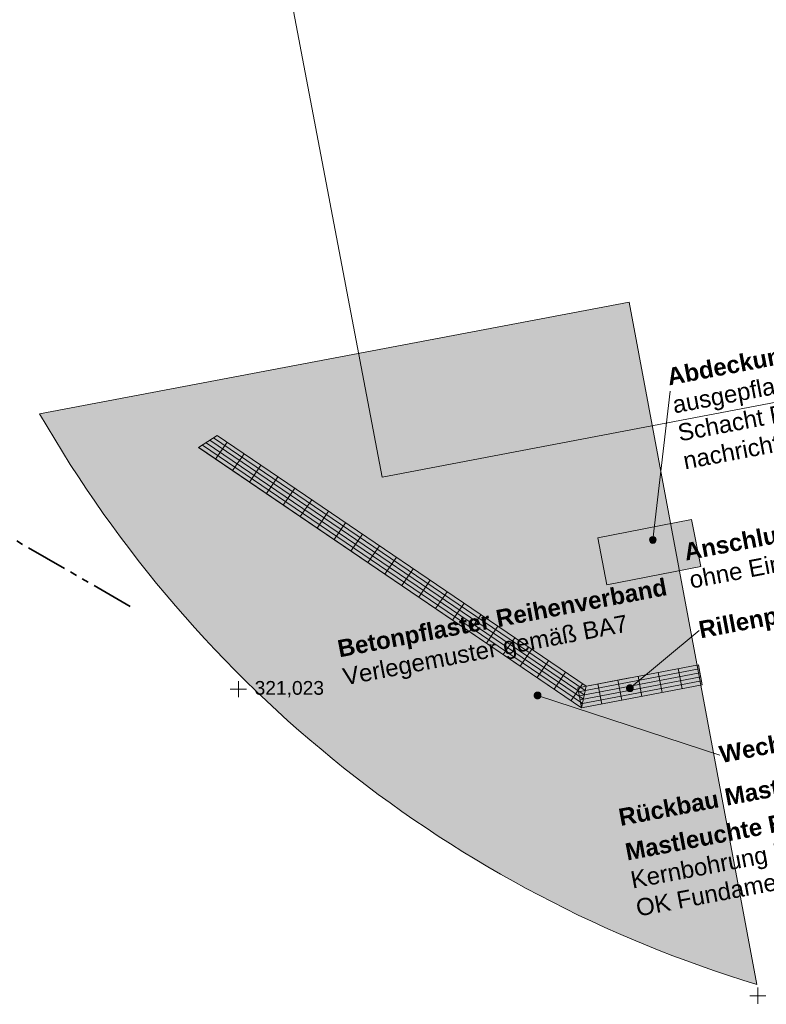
# Model space of a CAD drawing. Header units: metres. Extents: x 3500829 to 3508687, y 5372391 to 5379639.
# Tile 224 of 229: x 3504306 to 3504317, y 5375421 to 5375436. Entities that reach past the tile are written whole.
import ezdxf

# ---------------------------------------------------------------- set-up
doc = ezdxf.new("R2010")
doc.units = ezdxf.units.M
doc.header["$LTSCALE"] = 0.1
doc.linetypes.add('ISO-05 Lang gestrichelt doppelpunktiert', pattern=[8.636, 6.096, -0.762, 0.127, -0.762, 0.127, -0.762])
for name, color, linetype in [('5_Beschriftung', 7, 'Continuous'), ('5_Elemente', 7, 'Continuous'), ('5_Flächen', 7, 'Continuous'), ('5_Leitungen', 7, 'Continuous')]:
    doc.layers.add(name, color=color, linetype=linetype)
doc.styles.add('Arial', font='arial.ttf')
doc.styles.add('Arial (bold)', font='arialbd.ttf')

# ---------------------------------------------------------------- blocks, each defined once
blk = doc.blocks.new('Vermessungspunkt (2D)-48')
at = {"color": 250, "linetype": 'Continuous', "lineweight": 18, "true_color": 0x313131, "transparency": 33554687}
for p, q in [((-0.119, 0), (0.119, 0)), ((0, 0.119), (0, -0.119))]:
    blk.add_line(p, q, dxfattribs=at)
at = {"color": 250, "true_color": 0x313131, "transparency": 33554687, "insert": (0.238, 0), "char_height": 0.2014, "attachment_point": 4, "line_spacing_factor": 0.970891, "style": 'Arial'}
blk.add_mtext('321,11', dxfattribs=at)
at = {"color": 0, "flags": 1}
for tag in ['Vermessungspunkt-Nr', 'Segment-Art', 'Segment-Länge', 'Segment-Winkel', 'Segment-Radius', 'Segment-Innenwinkel', 'Segment-Steigung', 'Segment-Richtung', 'Pfad_ID', 'Beschreibung']:
    blk.add_attdef(tag, (57.265, 21.191), '', height=0.00018, dxfattribs=at)
blk = doc.blocks.new('Vermessungspunkt (2D)-99')
at = {"color": 250, "linetype": 'Continuous', "lineweight": 18, "true_color": 0x313131, "transparency": 33554687}
for p, q in [((-0.119, 0), (0.119, 0)), ((0, 0.119), (0, -0.119))]:
    blk.add_line(p, q, dxfattribs=at)
at = {"color": 250, "true_color": 0x313131, "transparency": 33554687, "insert": (0.238, 0), "char_height": 0.2014, "attachment_point": 4, "line_spacing_factor": 0.970891, "style": 'Arial'}
blk.add_mtext('321,023', dxfattribs=at)
at = {"color": 0, "flags": 1}
for tag in ['Vermessungspunkt-Nr', 'Segment-Art', 'Segment-Länge', 'Segment-Winkel', 'Segment-Radius', 'Segment-Innenwinkel', 'Segment-Steigung', 'Segment-Richtung', 'Pfad_ID', 'Beschreibung']:
    blk.add_attdef(tag, (49.649, 25.685), '', height=0.00018, dxfattribs=at)

msp = doc.modelspace()

# ---------------------------------------------------------------- hatches: boundary and pattern name
at = {"layer": '5_Beschriftung', "linetype": 'Continuous', "lineweight": 0, "true_color": 0x2d2d2d, "transparency": 33554687}
h = msp.add_hatch(color=250, dxfattribs=at)
edge = h.paths.add_edge_path()
edge.add_arc((3504315.639, 5375428.035), 0.05, 0, 360)
for points in [[(3504313.997, 5375425.74), (3504313.996, 5375425.737), (3504313.995, 5375425.735), (3504313.994, 5375425.733), (3504313.993, 5375425.731), (3504313.992, 5375425.729), (3504313.99, 5375425.727), (3504313.989, 5375425.725), (3504313.987, 5375425.723), (3504313.986, 5375425.721), (3504313.984, 5375425.719), (3504313.982, 5375425.717), (3504313.98, 5375425.716), (3504313.978, 5375425.714), (3504313.976, 5375425.713), (3504313.974, 5375425.712), (3504313.972, 5375425.711), (3504313.97, 5375425.71), (3504313.968, 5375425.709), (3504313.965, 5375425.708), (3504313.963, 5375425.707), (3504313.961, 5375425.706), (3504313.958, 5375425.706), (3504313.956, 5375425.706), (3504313.953, 5375425.705), (3504313.951, 5375425.705), (3504313.948, 5375425.705), (3504313.946, 5375425.705), (3504313.943, 5375425.705), (3504313.941, 5375425.706), (3504313.939, 5375425.706), (3504313.936, 5375425.707), (3504313.934, 5375425.708), (3504313.932, 5375425.708), (3504313.929, 5375425.709), (3504313.927, 5375425.71), (3504313.925, 5375425.712), (3504313.923, 5375425.713), (3504313.921, 5375425.714), (3504313.919, 5375425.716), (3504313.917, 5375425.717), (3504313.915, 5375425.719), (3504313.913, 5375425.72), (3504313.912, 5375425.722), (3504313.91, 5375425.724), (3504313.909, 5375425.726), (3504313.907, 5375425.728), (3504313.906, 5375425.73), (3504313.905, 5375425.732), (3504313.904, 5375425.735), (3504313.903, 5375425.737), (3504313.902, 5375425.739), (3504313.901, 5375425.742), (3504313.901, 5375425.744), (3504313.9, 5375425.746), (3504313.9, 5375425.749), (3504313.899, 5375425.751), (3504313.899, 5375425.754), (3504313.899, 5375425.756), (3504313.899, 5375425.759), (3504313.9, 5375425.761), (3504313.9, 5375425.763), (3504313.9, 5375425.766), (3504313.901, 5375425.768), (3504313.902, 5375425.771), (3504313.903, 5375425.773), (3504313.904, 5375425.775), (3504313.905, 5375425.777), (3504313.906, 5375425.78), (3504313.907, 5375425.782), (3504313.908, 5375425.784), (3504313.91, 5375425.786), (3504313.911, 5375425.788), (3504313.913, 5375425.789), (3504313.915, 5375425.791), (3504313.916, 5375425.793), (3504313.918, 5375425.794), (3504313.92, 5375425.796), (3504313.922, 5375425.797), (3504313.924, 5375425.799), (3504313.927, 5375425.8), (3504313.929, 5375425.801), (3504313.931, 5375425.802), (3504313.933, 5375425.803), (3504313.936, 5375425.803), (3504313.938, 5375425.804), (3504313.941, 5375425.804), (3504313.943, 5375425.805), (3504313.945, 5375425.805), (3504313.948, 5375425.805), (3504313.95, 5375425.805), (3504313.953, 5375425.805), (3504313.955, 5375425.805), (3504313.958, 5375425.804), (3504313.96, 5375425.804), (3504313.962, 5375425.803), (3504313.965, 5375425.803), (3504313.967, 5375425.802), (3504313.969, 5375425.801), (3504313.972, 5375425.8), (3504313.974, 5375425.799), (3504313.976, 5375425.798), (3504313.978, 5375425.796), (3504313.98, 5375425.795), (3504313.982, 5375425.793), (3504313.984, 5375425.792), (3504313.985, 5375425.79), (3504313.987, 5375425.788), (3504313.989, 5375425.786), (3504313.99, 5375425.784), (3504313.991, 5375425.782), (3504313.993, 5375425.78), (3504313.994, 5375425.778), (3504313.995, 5375425.776), (3504313.996, 5375425.773), (3504313.997, 5375425.771), (3504313.997, 5375425.769), (3504313.998, 5375425.766), (3504313.999, 5375425.764), (3504313.999, 5375425.762), (3504313.999, 5375425.759), (3504313.999, 5375425.757), (3504313.999, 5375425.754), (3504313.999, 5375425.752), (3504313.999, 5375425.749), (3504313.999, 5375425.747), (3504313.998, 5375425.744), (3504313.998, 5375425.742)], [(3504315.342, 5375425.892), (3504315.344, 5375425.89), (3504315.345, 5375425.888), (3504315.347, 5375425.886), (3504315.348, 5375425.884), (3504315.349, 5375425.882), (3504315.35, 5375425.88), (3504315.351, 5375425.877), (3504315.351, 5375425.875), (3504315.352, 5375425.873), (3504315.353, 5375425.87), (3504315.353, 5375425.868), (3504315.353, 5375425.865), (3504315.353, 5375425.863), (3504315.353, 5375425.861), (3504315.353, 5375425.858), (3504315.353, 5375425.856), (3504315.353, 5375425.853), (3504315.352, 5375425.851), (3504315.352, 5375425.848), (3504315.351, 5375425.846), (3504315.35, 5375425.844), (3504315.35, 5375425.841), (3504315.349, 5375425.839), (3504315.347, 5375425.837), (3504315.346, 5375425.835), (3504315.345, 5375425.833), (3504315.343, 5375425.831), (3504315.342, 5375425.829), (3504315.34, 5375425.827), (3504315.339, 5375425.825), (3504315.337, 5375425.824), (3504315.335, 5375425.822), (3504315.333, 5375425.82), (3504315.331, 5375425.819), (3504315.329, 5375425.818), (3504315.327, 5375425.817), (3504315.325, 5375425.815), (3504315.322, 5375425.815), (3504315.32, 5375425.814), (3504315.318, 5375425.813), (3504315.315, 5375425.812), (3504315.313, 5375425.812), (3504315.311, 5375425.811), (3504315.308, 5375425.811), (3504315.306, 5375425.811), (3504315.303, 5375425.811), (3504315.301, 5375425.811), (3504315.298, 5375425.811), (3504315.296, 5375425.811), (3504315.293, 5375425.812), (3504315.291, 5375425.812), (3504315.289, 5375425.813), (3504315.286, 5375425.814), (3504315.284, 5375425.815), (3504315.282, 5375425.816), (3504315.28, 5375425.817), (3504315.278, 5375425.818), (3504315.275, 5375425.819), (3504315.273, 5375425.821), (3504315.272, 5375425.822), (3504315.27, 5375425.824), (3504315.268, 5375425.826), (3504315.266, 5375425.828), (3504315.265, 5375425.829), (3504315.263, 5375425.831), (3504315.262, 5375425.833), (3504315.26, 5375425.835), (3504315.259, 5375425.838), (3504315.258, 5375425.84), (3504315.257, 5375425.842), (3504315.256, 5375425.844), (3504315.256, 5375425.847), (3504315.255, 5375425.849), (3504315.254, 5375425.851), (3504315.254, 5375425.854), (3504315.254, 5375425.856), (3504315.254, 5375425.859), (3504315.254, 5375425.861), (3504315.254, 5375425.864), (3504315.254, 5375425.866), (3504315.254, 5375425.868), (3504315.255, 5375425.871), (3504315.255, 5375425.873), (3504315.256, 5375425.876), (3504315.257, 5375425.878), (3504315.257, 5375425.88), (3504315.258, 5375425.883), (3504315.26, 5375425.885), (3504315.261, 5375425.887), (3504315.262, 5375425.889), (3504315.264, 5375425.891), (3504315.265, 5375425.893), (3504315.267, 5375425.895), (3504315.268, 5375425.896), (3504315.27, 5375425.898), (3504315.272, 5375425.9), (3504315.274, 5375425.901), (3504315.276, 5375425.903), (3504315.278, 5375425.904), (3504315.28, 5375425.905), (3504315.282, 5375425.906), (3504315.285, 5375425.907), (3504315.287, 5375425.908), (3504315.289, 5375425.909), (3504315.292, 5375425.909), (3504315.294, 5375425.91), (3504315.296, 5375425.91), (3504315.299, 5375425.911), (3504315.301, 5375425.911), (3504315.304, 5375425.911), (3504315.306, 5375425.911), (3504315.309, 5375425.911), (3504315.311, 5375425.91), (3504315.314, 5375425.91), (3504315.316, 5375425.909), (3504315.318, 5375425.909), (3504315.321, 5375425.908), (3504315.323, 5375425.907), (3504315.325, 5375425.906), (3504315.327, 5375425.905), (3504315.329, 5375425.904), (3504315.332, 5375425.902), (3504315.334, 5375425.901), (3504315.335, 5375425.899), (3504315.337, 5375425.898), (3504315.339, 5375425.896), (3504315.341, 5375425.894)]]:
    msp.add_hatch(color=250, dxfattribs=at).paths.add_polyline_path(points)
at = {"layer": '5_Elemente', "linetype": 'Continuous', "lineweight": 0, "true_color": 0xa6a6a6, "transparency": 33554559}
msp.add_hatch(color=253, dxfattribs=at).paths.add_polyline_path([(3504314.966, 5375427.379), (3504314.833, 5375428.066), (3504316.207, 5375428.333), (3504316.341, 5375427.646)])
at = {"layer": '5_Flächen', "linetype": 'Continuous', "lineweight": 0, "true_color": 0xf9f9f7, "transparency": 33554687}
h = msp.add_hatch(color=7, dxfattribs=at)
edge = h.paths.add_edge_path()
edge.add_arc((3504322.436, 5375438.93), 18.194, 209.807, 253.1578)
edge.add_line((3504317.164, 5375421.517), (3504315.29, 5375431.52))
edge.add_line((3504315.29, 5375431.52), (3504306.649, 5375429.886))
at = {"layer": '5_Flächen', "linetype": 'Continuous', "lineweight": 9, "true_color": 0xd1d1d1, "transparency": 33554687}
h = msp.add_hatch(dxfattribs=at)
h.set_pattern_fill('Altstadt 30 Halbstein SRF', color=254, angle=100.8, style=0, pattern_type=2)
h.set_pattern_definition([(190.799999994, (7008626.4436, 10750857.2054), (-0.078700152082, 0.412560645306), [0.139999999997, -0.419999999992]), (190.799999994, (7008626.39115, 10750857.48043), (-0.078700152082, 0.412560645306), [0.139999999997, -0.419999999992]), (190.799999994, (7008626.4174, 10750857.3429), (-0.078700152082, 0.412560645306), [0.139999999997, -0.419999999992]), (100.799999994, (7008626.3192, 10750857.1104), (-0.55008086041, -0.10493353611), [0.139999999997, -0.279999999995]), (100.799999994, (7008626.293, 10750857.2479), (-0.55008086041, -0.10493353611), [0.139999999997, -0.279999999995]), (190.799999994, (7008626.29298, 10750857.2479), (-0.078700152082, 0.412560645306), [0.139999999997, -0.419999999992]), (190.799999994, (7008626.2405, 10750857.52296), (-0.078700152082, 0.412560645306), [0.139999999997, -0.419999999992]), (100.799999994, (7008626.26674, 10750857.38544), (-0.55008086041, -0.10493353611), [0.139999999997, -0.279999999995]), (190.799999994, (7008626.26674, 10750857.38544), (-0.078700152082, 0.412560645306), [0.139999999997, -0.419999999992]), (100.799999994, (7008626.1948, 10750857.0154), (-0.55008086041, -0.10493353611), [0.139999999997, -0.279999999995]), (100.799999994, (7008626.1686, 10750857.1529), (-0.55008086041, -0.10493353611), [0.139999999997, -0.279999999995]), (190.799999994, (7008626.16857, 10750857.15293), (-0.078700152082, 0.412560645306), [0.139999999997, -0.419999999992]), (190.799999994, (7008626.1161, 10750857.42797), (-0.078700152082, 0.412560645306), [0.139999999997, -0.419999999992]), (100.799999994, (7008626.14234, 10750857.29045), (-0.55008086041, -0.10493353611), [0.139999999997, -0.279999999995]), (190.799999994, (7008626.14234, 10750857.29045), (-0.078700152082, 0.412560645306), [0.139999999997, -0.419999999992]), (100.799999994, (7008625.90665, 10750857.0317), (-0.55008086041, -0.10493353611), [0.139999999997, -0.279999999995]), (100.799999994, (7008626.04417, 10750857.05793), (-0.55008086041, -0.10493353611), [0.139999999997, -0.279999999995]), (100.799999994, (7008625.8804, 10750857.1692), (-0.55008086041, -0.10493353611), [0.139999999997, -0.279999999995]), (100.799999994, (7008626.01794, 10750857.19545), (-0.55008086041, -0.10493353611), [0.139999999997, -0.279999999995]), (190.799999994, (7008626.01794, 10750857.19545), (-0.078700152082, 0.412560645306), [0.139999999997, -0.419999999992]), (100.799999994, (7008625.8542, 10750857.30674), (-0.55008086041, -0.10493353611), [0.139999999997, -0.279999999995]), (190.799999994, (7008625.96547, 10750857.4705), (-0.078700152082, 0.412560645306), [0.139999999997, -0.419999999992]), (100.799999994, (7008625.9917, 10750857.333), (-0.55008086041, -0.10493353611), [0.139999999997, -0.279999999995]), (190.799999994, (7008625.9917, 10750857.33297), (-0.078700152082, 0.412560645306), [0.139999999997, -0.419999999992])])
edge = h.paths.add_edge_path()
edge.add_arc((3504322.436, 5375438.93), 18.194, 209.807, 253.1578)
edge.add_line((3504317.164, 5375421.517), (3504315.29, 5375431.52))
edge.add_line((3504315.29, 5375431.52), (3504306.649, 5375429.886))
at = {"layer": '5_Flächen', "linetype": 'Continuous', "lineweight": 0, "true_color": 0x959595, "transparency": 33554687}
for points in [[(3504314.661, 5375425.891), (3504314.595, 5375425.573), (3504308.98, 5375429.388), (3504309.252, 5375429.566)], [(3504316.307, 5375426.205), (3504316.363, 5375425.91), (3504314.595, 5375425.573), (3504314.539, 5375425.868)]]:
    msp.add_hatch(color=252, dxfattribs=at).paths.add_polyline_path(points)
at = {"layer": '5_Flächen', "linetype": 'Continuous', "lineweight": 13, "true_color": 0xd2d2d2, "transparency": 33554687}
h = msp.add_hatch(dxfattribs=at)
h.set_pattern_fill('Rillenplatten-33', color=254, style=0, pattern_type=2)
h.set_pattern_definition([(145.803, (3504274.65843, 5375453.0734), (0.1686121, 0.248133), [])])
h.paths.add_polyline_path([(3504314.661, 5375425.891), (3504314.595, 5375425.573), (3504308.98, 5375429.388), (3504309.252, 5375429.566)])
at = {"layer": '5_Flächen', "linetype": 'Continuous', "lineweight": 9, "true_color": 0xd2d2d2, "transparency": 33554687}
h = msp.add_hatch(dxfattribs=at)
h.set_pattern_fill('Rillenplatten-34', color=254, style=0, pattern_type=2)
h.set_pattern_definition([(145.803, (3504274.69215, 5375453.12303), (0.1686121, 0.248133), []), (145.803, (3504274.72587, 5375453.17266), (0.1686121, 0.248133), []), (145.803, (3504274.7596, 5375453.22228), (0.1686121, 0.248133), []), (145.803, (3504274.7933, 5375453.2719), (0.1686121, 0.248133), [])])
h.paths.add_polyline_path([(3504314.661, 5375425.891), (3504314.595, 5375425.573), (3504308.98, 5375429.388), (3504309.252, 5375429.566)])
at = {"layer": '5_Flächen', "linetype": 'Continuous', "lineweight": 13, "true_color": 0x828282, "transparency": 33554687}
h = msp.add_hatch(dxfattribs=at)
h.set_pattern_fill('Rillenplatten-35', color=8, style=0, pattern_type=2)
h.set_pattern_definition([(55.803, (3504274.65843, 5375453.0734), (-0.248133, 0.1686121), [])])
h.paths.add_polyline_path([(3504314.661, 5375425.891), (3504314.595, 5375425.573), (3504308.98, 5375429.388), (3504309.252, 5375429.566)])
at = {"layer": '5_Flächen', "linetype": 'Continuous', "lineweight": 13, "true_color": 0xd2d2d2, "transparency": 33554687}
h = msp.add_hatch(dxfattribs=at)
h.set_pattern_fill('Rillenplatten-33', color=254, style=0, pattern_type=2)
h.set_pattern_definition([(-169.197, (3504266.2106, 5375416.64593), (-0.0562297, 0.2946833), [])])
h.paths.add_polyline_path([(3504316.307, 5375426.205), (3504316.363, 5375425.91), (3504314.595, 5375425.573), (3504314.539, 5375425.868)])
at = {"layer": '5_Flächen', "linetype": 'Continuous', "lineweight": 9, "true_color": 0xd2d2d2, "transparency": 33554687}
h = msp.add_hatch(dxfattribs=at)
h.set_pattern_fill('Rillenplatten-34', color=254, style=0, pattern_type=2)
h.set_pattern_definition([(-169.197, (3504266.19936, 5375416.70487), (-0.0562297, 0.2946833), []), (-169.197, (3504266.18812, 5375416.7638), (-0.0562297, 0.2946833), []), (-169.197, (3504266.17687, 5375416.82274), (-0.0562297, 0.2946833), []), (-169.197, (3504266.16563, 5375416.88168), (-0.0562297, 0.2946833), [])])
h.paths.add_polyline_path([(3504316.307, 5375426.205), (3504316.363, 5375425.91), (3504314.595, 5375425.573), (3504314.539, 5375425.868)])
at = {"layer": '5_Flächen', "linetype": 'Continuous', "lineweight": 13, "true_color": 0x828282, "transparency": 33554687}
h = msp.add_hatch(dxfattribs=at)
h.set_pattern_fill('Rillenplatten-35', color=8, style=0, pattern_type=2)
h.set_pattern_definition([(100.803, (3504266.2106, 5375416.64593), (-0.2946833, -0.0562297), [])])
h.paths.add_polyline_path([(3504316.307, 5375426.205), (3504316.363, 5375425.91), (3504314.595, 5375425.573), (3504314.539, 5375425.868)])

# ---------------------------------------------------------------- linework, layer by layer
at = {"layer": '5_Beschriftung', "color": 250, "linetype": 'Continuous', "lineweight": 18, "true_color": 0x2d2d2d, "transparency": 33554687}
for p, q in [((3504315.639, 5375428.035), (3504315.892, 5375430.218)), ((3504315.303, 5375425.861), (3504316.318, 5375426.708)), ((3504313.949, 5375425.755), (3504316.62, 5375424.88))]:
    msp.add_line(p, q, dxfattribs=at)
at = {"layer": '5_Beschriftung', "color": 250, "linetype": 'Continuous', "lineweight": 18, "true_color": 0x2d2d2d, "transparency": 33554687, "flags": 128}
for points in [[(3504313.997, 5375425.74), (3504313.996, 5375425.737), (3504313.995, 5375425.735), (3504313.994, 5375425.733), (3504313.993, 5375425.731), (3504313.992, 5375425.729), (3504313.99, 5375425.727), (3504313.989, 5375425.725), (3504313.987, 5375425.723), (3504313.986, 5375425.721), (3504313.984, 5375425.719), (3504313.982, 5375425.717), (3504313.98, 5375425.716), (3504313.978, 5375425.714), (3504313.976, 5375425.713), (3504313.974, 5375425.712), (3504313.972, 5375425.711), (3504313.97, 5375425.71), (3504313.968, 5375425.709), (3504313.965, 5375425.708), (3504313.963, 5375425.707), (3504313.961, 5375425.706), (3504313.958, 5375425.706), (3504313.956, 5375425.706), (3504313.953, 5375425.705), (3504313.951, 5375425.705), (3504313.948, 5375425.705), (3504313.946, 5375425.705), (3504313.943, 5375425.705), (3504313.941, 5375425.706), (3504313.939, 5375425.706), (3504313.936, 5375425.707), (3504313.934, 5375425.708), (3504313.932, 5375425.708), (3504313.929, 5375425.709), (3504313.927, 5375425.71), (3504313.925, 5375425.712), (3504313.923, 5375425.713), (3504313.921, 5375425.714), (3504313.919, 5375425.716), (3504313.917, 5375425.717), (3504313.915, 5375425.719), (3504313.913, 5375425.72), (3504313.912, 5375425.722), (3504313.91, 5375425.724), (3504313.909, 5375425.726), (3504313.907, 5375425.728), (3504313.906, 5375425.73), (3504313.905, 5375425.732), (3504313.904, 5375425.735), (3504313.903, 5375425.737), (3504313.902, 5375425.739), (3504313.901, 5375425.742), (3504313.901, 5375425.744), (3504313.9, 5375425.746), (3504313.9, 5375425.749), (3504313.899, 5375425.751), (3504313.899, 5375425.754), (3504313.899, 5375425.756), (3504313.899, 5375425.759), (3504313.9, 5375425.761), (3504313.9, 5375425.763), (3504313.9, 5375425.766), (3504313.901, 5375425.768), (3504313.902, 5375425.771), (3504313.903, 5375425.773), (3504313.904, 5375425.775), (3504313.905, 5375425.777), (3504313.906, 5375425.78), (3504313.907, 5375425.782), (3504313.908, 5375425.784), (3504313.91, 5375425.786), (3504313.911, 5375425.788), (3504313.913, 5375425.789), (3504313.915, 5375425.791), (3504313.916, 5375425.793), (3504313.918, 5375425.794), (3504313.92, 5375425.796), (3504313.922, 5375425.797), (3504313.924, 5375425.799), (3504313.927, 5375425.8), (3504313.929, 5375425.801), (3504313.931, 5375425.802), (3504313.933, 5375425.803), (3504313.936, 5375425.803), (3504313.938, 5375425.804), (3504313.941, 5375425.804), (3504313.943, 5375425.805), (3504313.945, 5375425.805), (3504313.948, 5375425.805), (3504313.95, 5375425.805), (3504313.953, 5375425.805), (3504313.955, 5375425.805), (3504313.958, 5375425.804), (3504313.96, 5375425.804), (3504313.962, 5375425.803), (3504313.965, 5375425.803), (3504313.967, 5375425.802), (3504313.969, 5375425.801), (3504313.972, 5375425.8), (3504313.974, 5375425.799), (3504313.976, 5375425.798), (3504313.978, 5375425.796), (3504313.98, 5375425.795), (3504313.982, 5375425.793), (3504313.984, 5375425.792), (3504313.985, 5375425.79), (3504313.987, 5375425.788), (3504313.989, 5375425.786), (3504313.99, 5375425.784), (3504313.991, 5375425.782), (3504313.993, 5375425.78), (3504313.994, 5375425.778), (3504313.995, 5375425.776), (3504313.996, 5375425.773), (3504313.997, 5375425.771), (3504313.997, 5375425.769), (3504313.998, 5375425.766), (3504313.999, 5375425.764), (3504313.999, 5375425.762), (3504313.999, 5375425.759), (3504313.999, 5375425.757), (3504313.999, 5375425.754), (3504313.999, 5375425.752), (3504313.999, 5375425.749), (3504313.999, 5375425.747), (3504313.998, 5375425.744), (3504313.998, 5375425.742), (3504313.997, 5375425.74)], [(3504315.342, 5375425.892), (3504315.344, 5375425.89), (3504315.345, 5375425.888), (3504315.347, 5375425.886), (3504315.348, 5375425.884), (3504315.349, 5375425.882), (3504315.35, 5375425.88), (3504315.351, 5375425.877), (3504315.351, 5375425.875), (3504315.352, 5375425.873), (3504315.353, 5375425.87), (3504315.353, 5375425.868), (3504315.353, 5375425.865), (3504315.353, 5375425.863), (3504315.353, 5375425.861), (3504315.353, 5375425.858), (3504315.353, 5375425.856), (3504315.353, 5375425.853), (3504315.352, 5375425.851), (3504315.352, 5375425.848), (3504315.351, 5375425.846), (3504315.35, 5375425.844), (3504315.35, 5375425.841), (3504315.349, 5375425.839), (3504315.347, 5375425.837), (3504315.346, 5375425.835), (3504315.345, 5375425.833), (3504315.343, 5375425.831), (3504315.342, 5375425.829), (3504315.34, 5375425.827), (3504315.339, 5375425.825), (3504315.337, 5375425.824), (3504315.335, 5375425.822), (3504315.333, 5375425.82), (3504315.331, 5375425.819), (3504315.329, 5375425.818), (3504315.327, 5375425.817), (3504315.325, 5375425.815), (3504315.322, 5375425.815), (3504315.32, 5375425.814), (3504315.318, 5375425.813), (3504315.315, 5375425.812), (3504315.313, 5375425.812), (3504315.311, 5375425.811), (3504315.308, 5375425.811), (3504315.306, 5375425.811), (3504315.303, 5375425.811), (3504315.301, 5375425.811), (3504315.298, 5375425.811), (3504315.296, 5375425.811), (3504315.293, 5375425.812), (3504315.291, 5375425.812), (3504315.289, 5375425.813), (3504315.286, 5375425.814), (3504315.284, 5375425.815), (3504315.282, 5375425.816), (3504315.28, 5375425.817), (3504315.278, 5375425.818), (3504315.275, 5375425.819), (3504315.273, 5375425.821), (3504315.272, 5375425.822), (3504315.27, 5375425.824), (3504315.268, 5375425.826), (3504315.266, 5375425.828), (3504315.265, 5375425.829), (3504315.263, 5375425.831), (3504315.262, 5375425.833), (3504315.26, 5375425.835), (3504315.259, 5375425.838), (3504315.258, 5375425.84), (3504315.257, 5375425.842), (3504315.256, 5375425.844), (3504315.256, 5375425.847), (3504315.255, 5375425.849), (3504315.254, 5375425.851), (3504315.254, 5375425.854), (3504315.254, 5375425.856), (3504315.254, 5375425.859), (3504315.254, 5375425.861), (3504315.254, 5375425.864), (3504315.254, 5375425.866), (3504315.254, 5375425.868), (3504315.255, 5375425.871), (3504315.255, 5375425.873), (3504315.256, 5375425.876), (3504315.257, 5375425.878), (3504315.257, 5375425.88), (3504315.258, 5375425.883), (3504315.26, 5375425.885), (3504315.261, 5375425.887), (3504315.262, 5375425.889), (3504315.264, 5375425.891), (3504315.265, 5375425.893), (3504315.267, 5375425.895), (3504315.268, 5375425.896), (3504315.27, 5375425.898), (3504315.272, 5375425.9), (3504315.274, 5375425.901), (3504315.276, 5375425.903), (3504315.278, 5375425.904), (3504315.28, 5375425.905), (3504315.282, 5375425.906), (3504315.285, 5375425.907), (3504315.287, 5375425.908), (3504315.289, 5375425.909), (3504315.292, 5375425.909), (3504315.294, 5375425.91), (3504315.296, 5375425.91), (3504315.299, 5375425.911), (3504315.301, 5375425.911), (3504315.304, 5375425.911), (3504315.306, 5375425.911), (3504315.309, 5375425.911), (3504315.311, 5375425.91), (3504315.314, 5375425.91), (3504315.316, 5375425.909), (3504315.318, 5375425.909), (3504315.321, 5375425.908), (3504315.323, 5375425.907), (3504315.325, 5375425.906), (3504315.327, 5375425.905), (3504315.329, 5375425.904), (3504315.332, 5375425.902), (3504315.334, 5375425.901), (3504315.335, 5375425.899), (3504315.337, 5375425.898), (3504315.339, 5375425.896), (3504315.341, 5375425.894), (3504315.342, 5375425.892)]]:
    msp.add_lwpolyline(points, close=True, dxfattribs=at)
at = {"layer": '5_Beschriftung', "color": 250, "linetype": 'Continuous', "lineweight": 18, "true_color": 0x2d2d2d, "transparency": 33554687}
msp.add_circle((3504315.639, 5375428.035), 0.05, dxfattribs=at)
at = {"layer": '5_Elemente', "color": 251, "linetype": 'Continuous', "lineweight": 13, "transparency": 33554687, "flags": 128}
msp.add_lwpolyline([(3504314.966, 5375427.379), (3504314.833, 5375428.066), (3504316.207, 5375428.333), (3504316.341, 5375427.646)], close=True, dxfattribs=at)
at = {"layer": '5_Flächen', "color": 12, "linetype": 'Continuous', "lineweight": 9, "true_color": 0xb90000, "transparency": 33554687, "flags": 128}
msp.add_lwpolyline([(3504323.862, 5375431.276), (3504311.67, 5375428.956), (3504307.539, 5375450.662)], dxfattribs=at)
at = {"layer": '5_Flächen', "color": 254, "linetype": 'Continuous', "lineweight": 9, "true_color": 0xcfcfcf, "transparency": 33554687, "flags": 128}
msp.add_lwpolyline([(3504306.649, 5375429.886, 0.191442), (3504317.164, 5375421.517), (3504315.29, 5375431.52)], format="xyb", close=True, dxfattribs=at)
at = {"layer": '5_Flächen', "color": 254, "linetype": 'Continuous', "lineweight": 13, "true_color": 0xdddddd, "transparency": 33554687, "flags": 128}
for points in [[(3504314.661, 5375425.891), (3504314.595, 5375425.573), (3504308.98, 5375429.388), (3504309.252, 5375429.566)], [(3504316.307, 5375426.205), (3504316.363, 5375425.91), (3504314.595, 5375425.573), (3504314.539, 5375425.868)]]:
    msp.add_lwpolyline(points, close=True, dxfattribs=at)
at = {"layer": '5_Leitungen', "color": 152, "linetype": 'ISO-05 Lang gestrichelt doppelpunktiert', "lineweight": 35, "true_color": 0x0077c6, "transparency": 33554687}
msp.add_line((3504307.975, 5375427.06), (3504301.94, 5375430.544), dxfattribs=at)

# ---------------------------------------------------------------- block references
at = {"layer": '5_Beschriftung', "color": 250, "true_color": 0x313131, "transparency": 33554687}
for name, p in [('Vermessungspunkt (2D)-99', (3504309.563, 5375425.847, 321.023)), ('Vermessungspunkt (2D)-48', (3504317.178, 5375421.353, 321.11))]:
    msp.add_blockref(name, p, dxfattribs=at)

# ---------------------------------------------------------------- texts
at = {"layer": '5_Beschriftung', "color": 250, "true_color": 0x2d2d2d, "transparency": 33554687, "char_height": 0.25172, "attachment_point": 1, "rotation": 10.77, "line_spacing_factor": 0.996218, "style": 'Arial (bold)'}
for s, insert, width in [('Abdeckung Kabelschacht{\\fArial|b0|i0|c0|p0;\\Pausgepflastert, 140x70 cm, Schacht Bestand (Lage nachrichtlich!)}', (3504315.829, 5375430.547), 4.60636), ('Betonpflaster Reihenverband\\P{\\fArial|b0|i0|c0|p0;Verlegemuster gemäß BA7}', (3504310.998, 5375426.56), 5.09903), ('Rillenplatte gem. BA7', (3504316.293, 5375426.838), 5.50929), ('Wechsel auf Leitsystem gem. LV', (3504316.595, 5375425.01), 5.57226), ('Mastleuchte EP24 F3\\P{\\fArial|b0|i0|c0|p0;Kernbohrung im Pflaster }{\\fArial|b0|i0|c0|p0;Ø xx mm}\\P{\\fArial|b0|i0|c0|p0;OK Fundament 320,865}', (3504315.216, 5375423.581), 5.4556)]:
    msp.add_mtext(s, dxfattribs=dict(at, insert=insert, width=width))
at = {"layer": '5_Beschriftung', "color": 250, "true_color": 0x2d2d2d, "transparency": 33554687, "char_height": 0.25172, "attachment_point": 1, "line_spacing_factor": 0.996218, "style": 'Arial (bold)'}
for s, insert, rotation in [('Anschluss an Belag BA7{\\fArial|b0|i0|c0|p0;\\Pohne Einfassung}', (3504316.076, 5375427.979), 10.77), ('Rückbau Mastleuchte Bestand', (3504315.119, 5375424.088), 10.7728)]:
    msp.add_mtext(s, dxfattribs=dict(at, insert=insert, rotation=rotation))

doc.saveas('drawing.dxf')
